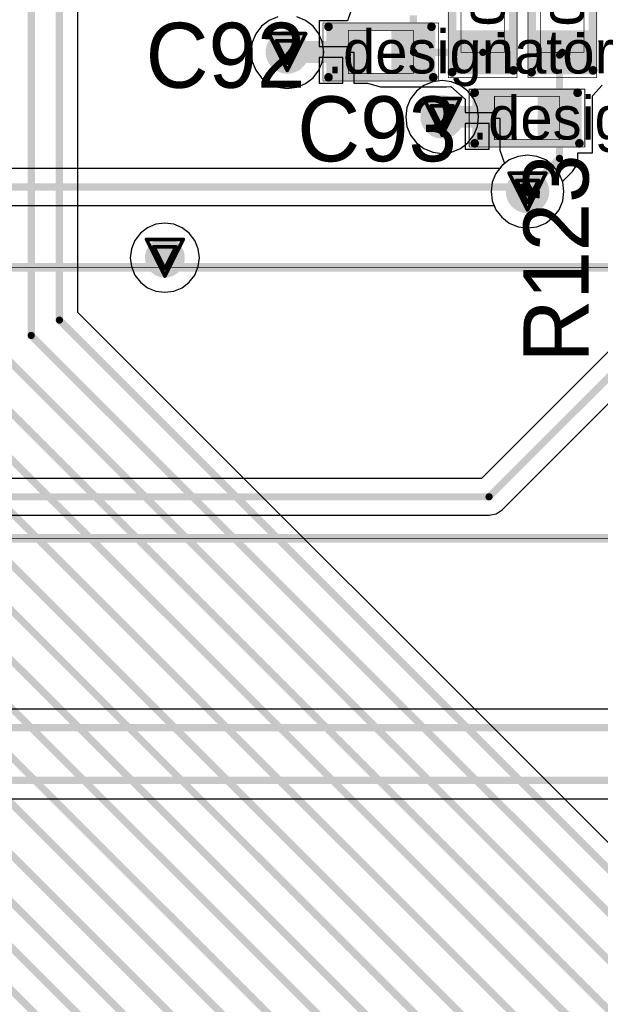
# Model space of a CAD drawing. Header units: millimetres. Extents: x 138 to 555, y 26 to 334.
# Tile 187 of 202: x 229 to 237, y 147 to 160. Entities that reach past the tile are written whole.
import ezdxf

# ---------------------------------------------------------------- set-up
doc = ezdxf.new("R2010")
doc.units = ezdxf.units.MM
for name, color, linetype in [('BottomLayer', 5, 'Continuous'), ('DrillDrawing', 1, 'Continuous'), ('Mechanical20', 56, 'Continuous'), ('Mechanical27', 56, 'Continuous'), ('MidLayer1', 16, 'Continuous'), ('MidLayer2', 76, 'Continuous'), ('MidLayer3', 90, 'Continuous'), ('MidLayer4', 156, 'Continuous'), ('MultiLayer', 9, 'Continuous'), ('TopLayer', 1, 'Continuous'), ('TopOverlay', 2, 'Continuous'), ('TopPaste', 8, 'Continuous'), ('TopSolder', 216, 'Continuous'), ('ViaHoleLayer', 16, 'Continuous')]:
    doc.layers.add(name, color=color, linetype=linetype)

# ---------------------------------------------------------------- blocks, each defined once
blk = doc.blocks.new('CON_SAMTEC_QSH_030_01_F_D_A_LCD_MB1230_505')
at = {"layer": 'Mechanical27', "const_width": 0.01}
for points in [[(83, -3.65), (-36.25, -3.65)], [(97.75, -7.4), (-54.25, -7.4)]]:
    blk.add_lwpolyline(points, dxfattribs=at)
at = {"layer": 'TopOverlay', "const_width": 0.12}
for points in [[(83, -3.65), (10.95, -3.65)], [(97.7, -7.4), (-54.3, -7.4)]]:
    blk.add_lwpolyline(points, dxfattribs=at)
blk = doc.blocks.new('R0402_683')
at = {"layer": 'Mechanical20', "const_width": 0.01}
for points in [[(-0.8, -0.475), (-0.8, 0.475)], [(0.8, 0.475), (-0.8, 0.475)], [(0.8, -0.475), (0.8, 0.475)], [(0.8, -0.475), (-0.8, -0.475)]]:
    blk.add_lwpolyline(points, dxfattribs=at)
at = {"layer": 'Mechanical20', "const_width": 0.005}
for points in [[(-0.803, 0.475, 1), (-0.798, 0.475, 1)], [(-0.803, 0.475, 1), (-0.798, 0.475, 1)], [(0.798, 0.475, 1), (0.803, 0.475, 1)], [(0.798, 0.475, 1), (0.803, 0.475, 1)], [(-0.803, -0.475, 1), (-0.798, -0.475, 1)], [(-0.803, -0.475, 1), (-0.798, -0.475, 1)], [(0.798, -0.475, 1), (0.803, -0.475, 1)], [(0.798, -0.475, 1), (0.803, -0.475, 1)]]:
    blk.add_lwpolyline(points, format="xyb", close=True, dxfattribs=at)
at = {"layer": 'Mechanical27', "const_width": 0.01}
for points in [[(-0.45, -0.3), (-0.45, 0.3)], [(0.45, 0.3), (-0.45, 0.3)], [(0.45, -0.3), (0.45, 0.3)], [(0.45, -0.3), (-0.45, -0.3)]]:
    blk.add_lwpolyline(points, dxfattribs=at)
at = {"layer": 'Mechanical27', "const_width": 0.005}
for points in [[(-0.452, 0.3, 1), (-0.447, 0.3, 1)], [(-0.452, 0.3, 1), (-0.447, 0.3, 1)], [(0.447, 0.3, 1), (0.452, 0.3, 1)], [(0.447, 0.3, 1), (0.452, 0.3, 1)], [(-0.452, -0.3, 1), (-0.447, -0.3, 1)], [(-0.452, -0.3, 1), (-0.447, -0.3, 1)], [(0.447, -0.3, 1), (0.452, -0.3, 1)], [(0.447, -0.3, 1), (0.452, -0.3, 1)]]:
    blk.add_lwpolyline(points, format="xyb", close=True, dxfattribs=at)
at = {"layer": 'TopLayer'}
for points in [[(-0.195, -0.35), (-0.195, 0.35), (-0.705, -0.35), (-0.705, 0.35)], [(0.705, -0.35), (0.705, 0.35), (0.195, -0.35), (0.195, 0.35)]]:
    blk.add_solid(points, dxfattribs=at)
at = {"layer": 'TopOverlay', "const_width": 0.12}
for points in [[(0.7, 0.425), (-0.725, 0.425)], [(0.725, -0.425), (-0.725, -0.425)]]:
    blk.add_lwpolyline(points, dxfattribs=at)
at = {"layer": 'TopOverlay', "const_width": 0.06}
for points in [[(-0.755, 0.425, 1), (-0.695, 0.425, 1)], [(0.67, 0.425, 1), (0.73, 0.425, 1)], [(-0.755, -0.425, 1), (-0.695, -0.425, 1)], [(0.695, -0.425, 1), (0.755, -0.425, 1)]]:
    blk.add_lwpolyline(points, format="xyb", close=True, dxfattribs=at)
at = {"layer": 'TopPaste'}
for points in [[(-0.195, -0.35), (-0.195, 0.35), (-0.705, -0.35), (-0.705, 0.35)], [(0.705, -0.35), (0.705, 0.35), (0.195, -0.35), (0.195, 0.35)]]:
    blk.add_solid(points, dxfattribs=at)
at = {"layer": 'TopSolder'}
for points in [[(-0.145, -0.4), (-0.145, 0.4), (-0.755, -0.4), (-0.755, 0.4)], [(0.755, -0.4), (0.755, 0.4), (0.145, -0.4), (0.145, 0.4)]]:
    blk.add_solid(points, dxfattribs=at)
blk = doc.blocks.new('R0402_684')
at = {"layer": 'Mechanical20', "const_width": 0.01}
for points in [[(-0.8, -0.475), (-0.8, 0.475)], [(0.8, 0.475), (-0.8, 0.475)], [(0.8, -0.475), (0.8, 0.475)], [(0.8, -0.475), (-0.8, -0.475)]]:
    blk.add_lwpolyline(points, dxfattribs=at)
at = {"layer": 'Mechanical20', "const_width": 0.005}
for points in [[(-0.803, 0.475, 1), (-0.798, 0.475, 1)], [(-0.803, 0.475, 1), (-0.798, 0.475, 1)], [(0.798, 0.475, 1), (0.803, 0.475, 1)], [(0.798, 0.475, 1), (0.803, 0.475, 1)], [(-0.803, -0.475, 1), (-0.798, -0.475, 1)], [(-0.803, -0.475, 1), (-0.798, -0.475, 1)], [(0.798, -0.475, 1), (0.803, -0.475, 1)], [(0.798, -0.475, 1), (0.803, -0.475, 1)]]:
    blk.add_lwpolyline(points, format="xyb", close=True, dxfattribs=at)
at = {"layer": 'Mechanical27', "const_width": 0.01}
for points in [[(-0.45, -0.3), (-0.45, 0.3)], [(0.45, 0.3), (-0.45, 0.3)], [(0.45, -0.3), (0.45, 0.3)], [(0.45, -0.3), (-0.45, -0.3)]]:
    blk.add_lwpolyline(points, dxfattribs=at)
at = {"layer": 'Mechanical27', "const_width": 0.005}
for points in [[(-0.452, 0.3, 1), (-0.447, 0.3, 1)], [(-0.452, 0.3, 1), (-0.447, 0.3, 1)], [(0.447, 0.3, 1), (0.452, 0.3, 1)], [(0.447, 0.3, 1), (0.452, 0.3, 1)], [(-0.452, -0.3, 1), (-0.447, -0.3, 1)], [(-0.452, -0.3, 1), (-0.447, -0.3, 1)], [(0.447, -0.3, 1), (0.452, -0.3, 1)], [(0.447, -0.3, 1), (0.452, -0.3, 1)]]:
    blk.add_lwpolyline(points, format="xyb", close=True, dxfattribs=at)
at = {"layer": 'TopLayer'}
for points in [[(-0.195, -0.35), (-0.195, 0.35), (-0.705, -0.35), (-0.705, 0.35)], [(0.705, -0.35), (0.705, 0.35), (0.195, -0.35), (0.195, 0.35)]]:
    blk.add_solid(points, dxfattribs=at)
at = {"layer": 'TopOverlay', "const_width": 0.12}
for points in [[(0.7, 0.425), (-0.725, 0.425)], [(0.725, -0.425), (-0.725, -0.425)]]:
    blk.add_lwpolyline(points, dxfattribs=at)
at = {"layer": 'TopOverlay', "const_width": 0.06}
for points in [[(-0.755, 0.425, 1), (-0.695, 0.425, 1)], [(0.67, 0.425, 1), (0.73, 0.425, 1)], [(-0.755, -0.425, 1), (-0.695, -0.425, 1)], [(0.695, -0.425, 1), (0.755, -0.425, 1)]]:
    blk.add_lwpolyline(points, format="xyb", close=True, dxfattribs=at)
at = {"layer": 'TopPaste'}
for points in [[(-0.195, -0.35), (-0.195, 0.35), (-0.705, -0.35), (-0.705, 0.35)], [(0.705, -0.35), (0.705, 0.35), (0.195, -0.35), (0.195, 0.35)]]:
    blk.add_solid(points, dxfattribs=at)
at = {"layer": 'TopSolder'}
for points in [[(-0.145, -0.4), (-0.145, 0.4), (-0.755, -0.4), (-0.755, 0.4)], [(0.755, -0.4), (0.755, 0.4), (0.145, -0.4), (0.145, 0.4)]]:
    blk.add_solid(points, dxfattribs=at)
blk = doc.blocks.new('C0402_840')
at = {"layer": 'Mechanical20', "const_width": 0.01}
for points in [[(-0.8, 0.4), (0.8, 0.4)], [(-0.8, -0.4), (-0.8, 0.4)], [(0.8, -0.4), (0.8, 0.4)], [(-0.8, -0.4), (0.8, -0.4)]]:
    blk.add_lwpolyline(points, dxfattribs=at)
at = {"layer": 'Mechanical20', "const_width": 0.005}
for points in [[(-0.803, 0.4, 1), (-0.798, 0.4, 1)], [(-0.803, 0.4, 1), (-0.798, 0.4, 1)], [(0.798, 0.4, 1), (0.803, 0.4, 1)], [(0.798, 0.4, 1), (0.803, 0.4, 1)], [(-0.803, -0.4, 1), (-0.798, -0.4, 1)], [(-0.803, -0.4, 1), (-0.798, -0.4, 1)], [(0.798, -0.4, 1), (0.803, -0.4, 1)], [(0.798, -0.4, 1), (0.803, -0.4, 1)]]:
    blk.add_lwpolyline(points, format="xyb", close=True, dxfattribs=at)
at = {"layer": 'Mechanical27', "const_width": 0.01}
for points in [[(-0.45, 0.3), (0.45, 0.3)], [(-0.45, -0.3), (-0.45, 0.3)], [(0.45, -0.3), (0.45, 0.3)], [(-0.45, -0.3), (0.45, -0.3)]]:
    blk.add_lwpolyline(points, dxfattribs=at)
at = {"layer": 'Mechanical27', "const_width": 0.005}
for points in [[(-0.452, 0.3, 1), (-0.447, 0.3, 1)], [(-0.452, 0.3, 1), (-0.447, 0.3, 1)], [(0.447, 0.3, 1), (0.452, 0.3, 1)], [(0.447, 0.3, 1), (0.452, 0.3, 1)], [(-0.452, -0.3, 1), (-0.447, -0.3, 1)], [(-0.452, -0.3, 1), (-0.447, -0.3, 1)], [(0.447, -0.3, 1), (0.452, -0.3, 1)], [(0.447, -0.3, 1), (0.452, -0.3, 1)]]:
    blk.add_lwpolyline(points, format="xyb", close=True, dxfattribs=at)
at = {"layer": 'TopLayer'}
for points in [[(-0.195, -0.28), (-0.195, 0.28), (-0.705, -0.28), (-0.705, 0.28)], [(0.705, -0.28), (0.705, 0.28), (0.195, -0.28), (0.195, 0.28)]]:
    blk.add_solid(points, dxfattribs=at)
at = {"layer": 'TopOverlay', "const_width": 0.12}
for points in [[(-0.725, 0.35), (0.7, 0.35)], [(-0.725, -0.35), (0.725, -0.35)]]:
    blk.add_lwpolyline(points, dxfattribs=at)
at = {"layer": 'TopOverlay', "const_width": 0.06}
for points in [[(-0.755, 0.35, 1), (-0.695, 0.35, 1)], [(0.67, 0.35, 1), (0.73, 0.35, 1)], [(-0.755, -0.35, 1), (-0.695, -0.35, 1)], [(0.695, -0.35, 1), (0.755, -0.35, 1)]]:
    blk.add_lwpolyline(points, format="xyb", close=True, dxfattribs=at)
at = {"layer": 'TopPaste'}
for points in [[(-0.195, -0.28), (-0.195, 0.28), (-0.705, -0.28), (-0.705, 0.28)], [(0.705, -0.28), (0.705, 0.28), (0.195, -0.28), (0.195, 0.28)]]:
    blk.add_solid(points, dxfattribs=at)
at = {"layer": 'TopSolder'}
for points in [[(-0.145, -0.33), (-0.145, 0.33), (-0.755, -0.33), (-0.755, 0.33)], [(0.755, -0.33), (0.755, 0.33), (0.145, -0.33), (0.145, 0.33)]]:
    blk.add_solid(points, dxfattribs=at)
blk = doc.blocks.new('C0402_841')
at = {"layer": 'Mechanical20', "const_width": 0.01}
for points in [[(-0.8, 0.4), (0.8, 0.4)], [(-0.8, -0.4), (-0.8, 0.4)], [(0.8, -0.4), (0.8, 0.4)], [(-0.8, -0.4), (0.8, -0.4)]]:
    blk.add_lwpolyline(points, dxfattribs=at)
at = {"layer": 'Mechanical20', "const_width": 0.005}
for points in [[(-0.803, 0.4, 1), (-0.798, 0.4, 1)], [(-0.803, 0.4, 1), (-0.798, 0.4, 1)], [(0.798, 0.4, 1), (0.803, 0.4, 1)], [(0.798, 0.4, 1), (0.803, 0.4, 1)], [(-0.803, -0.4, 1), (-0.798, -0.4, 1)], [(-0.803, -0.4, 1), (-0.798, -0.4, 1)], [(0.798, -0.4, 1), (0.803, -0.4, 1)], [(0.798, -0.4, 1), (0.803, -0.4, 1)]]:
    blk.add_lwpolyline(points, format="xyb", close=True, dxfattribs=at)
at = {"layer": 'Mechanical27', "const_width": 0.01}
for points in [[(-0.45, 0.3), (0.45, 0.3)], [(-0.45, -0.3), (-0.45, 0.3)], [(0.45, -0.3), (0.45, 0.3)], [(-0.45, -0.3), (0.45, -0.3)]]:
    blk.add_lwpolyline(points, dxfattribs=at)
at = {"layer": 'Mechanical27', "const_width": 0.005}
for points in [[(-0.452, 0.3, 1), (-0.447, 0.3, 1)], [(-0.452, 0.3, 1), (-0.447, 0.3, 1)], [(0.447, 0.3, 1), (0.452, 0.3, 1)], [(0.447, 0.3, 1), (0.452, 0.3, 1)], [(-0.452, -0.3, 1), (-0.447, -0.3, 1)], [(-0.452, -0.3, 1), (-0.447, -0.3, 1)], [(0.447, -0.3, 1), (0.452, -0.3, 1)], [(0.447, -0.3, 1), (0.452, -0.3, 1)]]:
    blk.add_lwpolyline(points, format="xyb", close=True, dxfattribs=at)
at = {"layer": 'TopLayer'}
for points in [[(-0.195, -0.28), (-0.195, 0.28), (-0.705, -0.28), (-0.705, 0.28)], [(0.705, -0.28), (0.705, 0.28), (0.195, -0.28), (0.195, 0.28)]]:
    blk.add_solid(points, dxfattribs=at)
at = {"layer": 'TopOverlay', "const_width": 0.12}
for points in [[(-0.725, 0.35), (0.7, 0.35)], [(-0.725, -0.35), (0.725, -0.35)]]:
    blk.add_lwpolyline(points, dxfattribs=at)
at = {"layer": 'TopOverlay', "const_width": 0.06}
for points in [[(-0.755, 0.35, 1), (-0.695, 0.35, 1)], [(0.67, 0.35, 1), (0.73, 0.35, 1)], [(-0.755, -0.35, 1), (-0.695, -0.35, 1)], [(0.695, -0.35, 1), (0.755, -0.35, 1)]]:
    blk.add_lwpolyline(points, format="xyb", close=True, dxfattribs=at)
at = {"layer": 'TopPaste'}
for points in [[(-0.195, -0.28), (-0.195, 0.28), (-0.705, -0.28), (-0.705, 0.28)], [(0.705, -0.28), (0.705, 0.28), (0.195, -0.28), (0.195, 0.28)]]:
    blk.add_solid(points, dxfattribs=at)
at = {"layer": 'TopSolder'}
for points in [[(-0.145, -0.33), (-0.145, 0.33), (-0.755, -0.33), (-0.755, 0.33)], [(0.755, -0.33), (0.755, 0.33), (0.145, -0.33), (0.145, 0.33)]]:
    blk.add_solid(points, dxfattribs=at)

msp = doc.modelspace()

# ---------------------------------------------------------------- linework, layer by layer
at = {"layer": 'BottomLayer'}
for p, q in [((240.105, 158.629), (235.462, 153.985)), ((235.968, 158.441), (235.847, 158.391)), ((236.099, 158.459), (235.968, 158.441)), ((236.229, 158.441), (236.099, 158.459)), ((236.351, 158.391), (236.229, 158.441)), ((235.742, 158.311), (235.713, 158.272)), ((235.847, 158.391), (235.742, 158.311)), ((236.455, 158.311), (236.351, 158.391)), ((236.536, 158.206), (236.455, 158.311)), ((235.713, 158.272), (219.757, 158.272)), ((235.747, 153.55), (240.391, 158.194)), ((236.586, 158.085), (236.536, 158.206)), ((236.603, 157.954), (236.586, 158.085)), ((236.586, 157.824), (236.603, 157.954)), ((219.757, 157.763), (235.637, 157.763)), ((235.637, 157.763), (235.662, 157.702)), ((236.536, 157.702), (236.586, 157.824)), ((235.662, 157.702), (235.742, 157.598)), ((236.455, 157.598), (236.536, 157.702)), ((235.742, 157.598), (235.847, 157.517)), ((235.847, 157.517), (235.968, 157.467)), ((236.229, 157.467), (236.351, 157.517)), ((236.351, 157.517), (236.455, 157.598)), ((235.968, 157.467), (236.099, 157.45)), ((236.099, 157.45), (236.229, 157.467)), ((235.462, 153.985), (218.987, 153.985)), ((235.665, 153.495), (235.747, 153.55)), ((219.002, 153.476), (235.567, 153.476)), ((235.567, 153.476), (235.665, 153.495)), ((238.346, 150.791), (206.844, 150.791)), ((206.718, 149.554), (237.238, 149.554))]:
    msp.add_line(p, q, dxfattribs=at)
for points, const_width in [([(232.626, 159.885, 1), (232.926, 159.885, 1)], 0.3), ([(234.768, 158.987, 1), (235.068, 158.987, 1)], 0.3), ([(235.949, 157.954, 1), (236.249, 157.954, 1)], 0.3), ([(236.008, 158.017, 1), (236.058, 158.017, 1)], 0.05), ([(236.008, 158.017, 1), (236.058, 158.017, 1)], 0.05), ([(236.095, 157.931, 1), (236.145, 157.931, 1)], 0.05), ([(230.945, 157.039, 1), (231.22, 157.039, 1)], 0.275), ([(235.542, 153.731, 1), (235.592, 153.731, 1)], 0.05), ([(235.542, 153.731, 1), (235.592, 153.731, 1)], 0.05)]:
    msp.add_lwpolyline(points, format="xyb", close=True, dxfattribs=dict(at, const_width=const_width))
at = {"layer": 'BottomLayer', "const_width": 0.1}
for points in [[(235.567, 153.731), (240.286, 158.449)], [(219.323, 158.017), (236.033, 158.017)], [(236.033, 158.017), (236.12, 157.931)], [(218.576, 153.731), (235.567, 153.731)], [(206.738, 150.536), (238.78, 150.536)], [(206.718, 149.809), (237.672, 149.809)]]:
    msp.add_lwpolyline(points, dxfattribs=at)
at = {"layer": 'DrillDrawing', "const_width": 0.0508}
for points in [[(232.522, 160.139), (233.03, 160.139)], [(232.522, 160.139), (232.776, 159.631)], [(232.776, 159.631), (233.03, 160.139)], [(232.624, 160.038), (232.928, 160.038)], [(232.624, 160.038), (232.776, 159.733)], [(232.776, 159.733), (232.928, 160.038)], [(234.664, 159.241), (235.172, 159.241)], [(234.664, 159.241), (234.918, 158.733)], [(234.918, 158.733), (235.172, 159.241)], [(234.766, 159.139), (235.07, 159.139)], [(234.766, 159.139), (234.918, 158.834)], [(234.918, 158.834), (235.07, 159.139)], [(235.845, 158.208), (236.353, 158.208)], [(235.845, 158.208), (236.099, 157.7)], [(236.099, 157.7), (236.353, 158.208)], [(235.946, 158.107), (236.251, 158.107)], [(235.946, 158.107), (236.099, 157.802)], [(236.099, 157.802), (236.251, 158.107)], [(230.829, 157.293), (231.337, 157.293)], [(230.829, 157.293), (231.083, 156.785)], [(230.93, 157.191), (231.235, 157.191)], [(230.93, 157.191), (231.083, 156.886)], [(231.083, 156.785), (231.337, 157.293)], [(231.083, 156.886), (231.235, 157.191)]]:
    msp.add_lwpolyline(points, dxfattribs=at)
at = {"layer": 'DrillDrawing', "const_width": 0.0254}
for points in [[(232.509, 160.139, 1), (232.535, 160.139, 1)], [(232.509, 160.139, 1), (232.535, 160.139, 1)], [(233.017, 160.139, 1), (233.043, 160.139, 1)], [(233.017, 160.139, 1), (233.043, 160.139, 1)], [(232.611, 160.038, 1), (232.636, 160.038, 1)], [(232.611, 160.038, 1), (232.636, 160.038, 1)], [(232.916, 160.038, 1), (232.941, 160.038, 1)], [(232.916, 160.038, 1), (232.941, 160.038, 1)], [(232.763, 159.733, 1), (232.789, 159.733, 1)], [(232.763, 159.733, 1), (232.789, 159.733, 1)], [(232.763, 159.631, 1), (232.789, 159.631, 1)], [(232.763, 159.631, 1), (232.789, 159.631, 1)], [(234.651, 159.241, 1), (234.677, 159.241, 1)], [(234.651, 159.241, 1), (234.677, 159.241, 1)], [(235.159, 159.241, 1), (235.185, 159.241, 1)], [(235.159, 159.241, 1), (235.185, 159.241, 1)], [(234.753, 159.139, 1), (234.778, 159.139, 1)], [(234.753, 159.139, 1), (234.778, 159.139, 1)], [(235.058, 159.139, 1), (235.083, 159.139, 1)], [(235.058, 159.139, 1), (235.083, 159.139, 1)], [(234.905, 158.834, 1), (234.931, 158.834, 1)], [(234.905, 158.834, 1), (234.931, 158.834, 1)], [(234.905, 158.733, 1), (234.931, 158.733, 1)], [(234.905, 158.733, 1), (234.931, 158.733, 1)], [(235.832, 158.208, 1), (235.857, 158.208, 1)], [(235.832, 158.208, 1), (235.857, 158.208, 1)], [(236.34, 158.208, 1), (236.365, 158.208, 1)], [(236.34, 158.208, 1), (236.365, 158.208, 1)], [(235.934, 158.107, 1), (235.959, 158.107, 1)], [(235.934, 158.107, 1), (235.959, 158.107, 1)], [(236.238, 158.107, 1), (236.264, 158.107, 1)], [(236.238, 158.107, 1), (236.264, 158.107, 1)], [(236.086, 157.802, 1), (236.111, 157.802, 1)], [(236.086, 157.802, 1), (236.111, 157.802, 1)], [(236.086, 157.7, 1), (236.111, 157.7, 1)], [(236.086, 157.7, 1), (236.111, 157.7, 1)], [(230.816, 157.293, 1), (230.841, 157.293, 1)], [(230.816, 157.293, 1), (230.841, 157.293, 1)], [(230.917, 157.191, 1), (230.943, 157.191, 1)], [(230.917, 157.191, 1), (230.943, 157.191, 1)], [(231.222, 157.191, 1), (231.248, 157.191, 1)], [(231.222, 157.191, 1), (231.248, 157.191, 1)], [(231.324, 157.293, 1), (231.349, 157.293, 1)], [(231.324, 157.293, 1), (231.349, 157.293, 1)], [(231.07, 156.886, 1), (231.095, 156.886, 1)], [(231.07, 156.886, 1), (231.095, 156.886, 1)], [(231.07, 156.785, 1), (231.095, 156.785, 1)], [(231.07, 156.785, 1), (231.095, 156.785, 1)]]:
    msp.add_lwpolyline(points, format="xyb", close=True, dxfattribs=at)
at = {"layer": 'MidLayer1'}
for p, q in [((232.646, 160.372), (232.524, 160.322)), ((233.028, 160.322), (232.907, 160.372)), ((232.419, 160.242), (232.339, 160.137)), ((232.524, 160.322), (232.419, 160.242)), ((233.133, 160.242), (233.028, 160.322)), ((233.213, 160.137), (233.133, 160.242)), ((232.339, 160.137), (232.289, 160.016)), ((233.263, 160.016), (233.213, 160.137)), ((232.289, 160.016), (232.272, 159.885)), ((233.28, 159.885), (233.263, 160.016)), ((232.272, 159.885), (232.289, 159.755)), ((233.263, 159.755), (233.28, 159.885)), ((232.289, 159.755), (232.339, 159.633)), ((233.213, 159.633), (233.263, 159.755)), ((232.339, 159.633), (232.419, 159.529)), ((232.419, 159.529), (232.524, 159.448)), ((233.028, 159.448), (233.133, 159.529)), ((233.133, 159.529), (233.213, 159.633)), ((232.524, 159.448), (232.646, 159.398)), ((232.646, 159.398), (232.776, 159.381)), ((232.776, 159.381), (232.907, 159.398)), ((232.907, 159.398), (233.028, 159.448)), ((234.666, 159.423), (234.561, 159.343)), ((234.787, 159.474), (234.666, 159.423)), ((234.918, 159.491), (234.787, 159.474)), ((235.049, 159.474), (234.918, 159.491)), ((235.17, 159.423), (235.049, 159.474)), ((235.275, 159.343), (235.17, 159.423)), ((234.561, 159.343), (234.481, 159.239)), ((235.355, 159.239), (235.275, 159.343)), ((234.481, 159.239), (234.431, 159.117)), ((235.405, 159.117), (235.355, 159.239)), ((234.431, 159.117), (234.414, 158.987)), ((234.414, 158.987), (234.431, 158.856)), ((235.422, 158.987), (235.405, 159.117)), ((235.405, 158.856), (235.422, 158.987)), ((234.431, 158.856), (234.481, 158.734)), ((235.355, 158.734), (235.405, 158.856)), ((234.481, 158.734), (234.561, 158.63)), ((235.275, 158.63), (235.355, 158.734)), ((234.561, 158.63), (234.666, 158.55)), ((235.17, 158.55), (235.275, 158.63)), ((234.666, 158.55), (234.787, 158.499)), ((234.787, 158.499), (234.918, 158.482)), ((234.918, 158.482), (235.049, 158.499)), ((235.049, 158.499), (235.17, 158.55)), ((235.968, 158.441), (235.847, 158.391)), ((236.099, 158.459), (235.968, 158.441)), ((236.229, 158.441), (236.099, 158.459)), ((236.351, 158.391), (236.229, 158.441)), ((235.742, 158.311), (235.662, 158.206)), ((235.847, 158.391), (235.742, 158.311)), ((236.455, 158.311), (236.351, 158.391)), ((236.536, 158.206), (236.455, 158.311)), ((235.662, 158.206), (235.612, 158.085)), ((236.586, 158.085), (236.536, 158.206)), ((235.612, 158.085), (235.594, 157.954)), ((236.603, 157.954), (236.586, 158.085)), ((235.594, 157.954), (235.612, 157.824)), ((236.586, 157.824), (236.603, 157.954)), ((235.612, 157.824), (235.662, 157.702)), ((236.536, 157.702), (236.586, 157.824)), ((235.662, 157.702), (235.742, 157.598)), ((236.455, 157.598), (236.536, 157.702)), ((230.959, 157.502), (230.843, 157.454)), ((231.083, 157.518), (230.959, 157.502)), ((231.207, 157.502), (231.083, 157.518)), ((231.322, 157.454), (231.207, 157.502)), ((235.742, 157.598), (235.847, 157.517)), ((235.847, 157.517), (235.968, 157.467)), ((236.229, 157.467), (236.351, 157.517)), ((236.351, 157.517), (236.455, 157.598)), ((230.744, 157.378), (230.668, 157.278)), ((230.843, 157.454), (230.744, 157.378)), ((231.421, 157.378), (231.322, 157.454)), ((231.497, 157.278), (231.421, 157.378)), ((235.968, 157.467), (236.099, 157.45)), ((236.099, 157.45), (236.229, 157.467)), ((230.668, 157.278), (230.62, 157.163)), ((231.545, 157.163), (231.497, 157.278)), ((230.62, 157.163), (230.603, 157.039)), ((231.562, 157.039), (231.545, 157.163)), ((230.603, 157.039), (230.62, 156.915)), ((231.545, 156.915), (231.562, 157.039)), ((230.62, 156.915), (230.668, 156.799)), ((231.497, 156.799), (231.545, 156.915)), ((230.668, 156.799), (230.744, 156.7)), ((230.744, 156.7), (230.843, 156.624)), ((231.322, 156.624), (231.421, 156.7)), ((231.421, 156.7), (231.497, 156.799)), ((230.843, 156.624), (230.959, 156.576)), ((230.959, 156.576), (231.083, 156.56)), ((231.083, 156.56), (231.207, 156.576)), ((231.207, 156.576), (231.322, 156.624))]:
    msp.add_line(p, q, dxfattribs=at)
for points, const_width in [([(232.626, 159.885, 1), (232.926, 159.885, 1)], 0.3), ([(234.768, 158.987, 1), (235.068, 158.987, 1)], 0.3), ([(235.949, 157.954, 1), (236.249, 157.954, 1)], 0.3), ([(230.945, 157.039, 1), (231.22, 157.039, 1)], 0.275)]:
    msp.add_lwpolyline(points, format="xyb", close=True, dxfattribs=dict(at, const_width=const_width))
at = {"layer": 'MidLayer2'}
for p, q in [((235.968, 158.441), (235.847, 158.391)), ((236.099, 158.459), (235.968, 158.441)), ((236.229, 158.441), (236.099, 158.459)), ((236.351, 158.391), (236.229, 158.441)), ((235.742, 158.311), (235.662, 158.206)), ((235.847, 158.391), (235.742, 158.311)), ((236.455, 158.311), (236.351, 158.391)), ((236.536, 158.206), (236.455, 158.311)), ((235.662, 158.206), (235.612, 158.085)), ((236.586, 158.085), (236.536, 158.206)), ((235.612, 158.085), (235.594, 157.954)), ((236.603, 157.954), (236.586, 158.085)), ((235.594, 157.954), (235.612, 157.824)), ((236.586, 157.824), (236.603, 157.954)), ((235.612, 157.824), (235.662, 157.702)), ((236.536, 157.702), (236.586, 157.824)), ((235.662, 157.702), (235.742, 157.598)), ((236.455, 157.598), (236.536, 157.702)), ((235.742, 157.598), (235.847, 157.517)), ((235.847, 157.517), (235.968, 157.467)), ((236.229, 157.467), (236.351, 157.517)), ((236.351, 157.517), (236.455, 157.598)), ((235.968, 157.467), (236.099, 157.45)), ((236.099, 157.45), (236.229, 157.467))]:
    msp.add_line(p, q, dxfattribs=at)
for points, const_width in [([(232.626, 159.885, 1), (232.926, 159.885, 1)], 0.3), ([(234.768, 158.987, 1), (235.068, 158.987, 1)], 0.3), ([(235.949, 157.954, 1), (236.249, 157.954, 1)], 0.3), ([(230.945, 157.039, 1), (231.22, 157.039, 1)], 0.275)]:
    msp.add_lwpolyline(points, format="xyb", close=True, dxfattribs=dict(at, const_width=const_width))
at = {"layer": 'MidLayer3'}
for p, q in [((235.968, 158.441), (235.847, 158.391)), ((236.099, 158.459), (235.968, 158.441)), ((236.229, 158.441), (236.099, 158.459)), ((236.351, 158.391), (236.229, 158.441)), ((235.742, 158.311), (235.662, 158.206)), ((235.847, 158.391), (235.742, 158.311)), ((236.455, 158.311), (236.351, 158.391)), ((236.536, 158.206), (236.455, 158.311)), ((235.662, 158.206), (235.612, 158.085)), ((236.586, 158.085), (236.536, 158.206)), ((235.612, 158.085), (235.594, 157.954)), ((236.603, 157.954), (236.586, 158.085)), ((235.594, 157.954), (235.612, 157.824)), ((236.586, 157.824), (236.603, 157.954)), ((235.612, 157.824), (235.662, 157.702)), ((236.536, 157.702), (236.586, 157.824)), ((235.662, 157.702), (235.742, 157.598)), ((236.455, 157.598), (236.536, 157.702)), ((235.742, 157.598), (235.847, 157.517)), ((235.847, 157.517), (235.968, 157.467)), ((236.229, 157.467), (236.351, 157.517)), ((236.351, 157.517), (236.455, 157.598)), ((235.968, 157.467), (236.099, 157.45)), ((236.099, 157.45), (236.229, 157.467))]:
    msp.add_line(p, q, dxfattribs=at)
for points, const_width in [([(232.626, 159.885, 1), (232.926, 159.885, 1)], 0.3), ([(234.768, 158.987, 1), (235.068, 158.987, 1)], 0.3), ([(235.949, 157.954, 1), (236.249, 157.954, 1)], 0.3), ([(230.945, 157.039, 1), (231.22, 157.039, 1)], 0.275)]:
    msp.add_lwpolyline(points, format="xyb", close=True, dxfattribs=dict(at, const_width=const_width))
at = {"layer": 'MidLayer4'}
for p, q in [((232.646, 160.372), (232.524, 160.322)), ((233.028, 160.322), (232.907, 160.372)), ((232.419, 160.242), (232.339, 160.137)), ((232.524, 160.322), (232.419, 160.242)), ((233.133, 160.242), (233.028, 160.322)), ((233.213, 160.137), (233.133, 160.242)), ((232.339, 160.137), (232.289, 160.016)), ((233.263, 160.016), (233.213, 160.137)), ((232.289, 160.016), (232.272, 159.885)), ((233.28, 159.885), (233.263, 160.016)), ((232.272, 159.885), (232.289, 159.755)), ((233.263, 159.755), (233.28, 159.885)), ((232.289, 159.755), (232.339, 159.633)), ((233.213, 159.633), (233.263, 159.755)), ((232.339, 159.633), (232.419, 159.529)), ((232.419, 159.529), (232.524, 159.448)), ((233.028, 159.448), (233.133, 159.529)), ((233.133, 159.529), (233.213, 159.633)), ((232.524, 159.448), (232.646, 159.398)), ((232.646, 159.398), (232.776, 159.381)), ((232.776, 159.381), (232.907, 159.398)), ((232.907, 159.398), (233.028, 159.448)), ((234.666, 159.423), (234.561, 159.343)), ((234.787, 159.474), (234.666, 159.423)), ((234.918, 159.491), (234.787, 159.474)), ((235.049, 159.474), (234.918, 159.491)), ((235.17, 159.423), (235.049, 159.474)), ((235.275, 159.343), (235.17, 159.423)), ((234.561, 159.343), (234.481, 159.239)), ((235.355, 159.239), (235.275, 159.343)), ((234.481, 159.239), (234.431, 159.117)), ((235.405, 159.117), (235.355, 159.239)), ((234.431, 159.117), (234.414, 158.987)), ((234.414, 158.987), (234.431, 158.856)), ((235.422, 158.987), (235.405, 159.117)), ((235.405, 158.856), (235.422, 158.987)), ((234.431, 158.856), (234.481, 158.734)), ((235.355, 158.734), (235.405, 158.856)), ((234.481, 158.734), (234.561, 158.63)), ((235.275, 158.63), (235.355, 158.734)), ((234.561, 158.63), (234.666, 158.55)), ((235.17, 158.55), (235.275, 158.63)), ((234.666, 158.55), (234.787, 158.499)), ((234.787, 158.499), (234.918, 158.482)), ((234.918, 158.482), (235.049, 158.499)), ((235.049, 158.499), (235.17, 158.55)), ((235.968, 158.441), (235.847, 158.391)), ((236.099, 158.459), (235.968, 158.441)), ((236.229, 158.441), (236.099, 158.459)), ((236.351, 158.391), (236.229, 158.441)), ((235.742, 158.311), (235.662, 158.206)), ((235.847, 158.391), (235.742, 158.311)), ((236.455, 158.311), (236.351, 158.391)), ((236.536, 158.206), (236.455, 158.311)), ((235.662, 158.206), (235.612, 158.085)), ((236.586, 158.085), (236.536, 158.206)), ((235.612, 158.085), (235.594, 157.954)), ((236.603, 157.954), (236.586, 158.085)), ((235.594, 157.954), (235.612, 157.824)), ((236.586, 157.824), (236.603, 157.954)), ((235.612, 157.824), (235.662, 157.702)), ((236.536, 157.702), (236.586, 157.824)), ((235.662, 157.702), (235.742, 157.598)), ((236.455, 157.598), (236.536, 157.702)), ((230.959, 157.502), (230.843, 157.454)), ((231.083, 157.518), (230.959, 157.502)), ((231.207, 157.502), (231.083, 157.518)), ((231.322, 157.454), (231.207, 157.502)), ((235.742, 157.598), (235.847, 157.517)), ((235.847, 157.517), (235.968, 157.467)), ((236.229, 157.467), (236.351, 157.517)), ((236.351, 157.517), (236.455, 157.598)), ((230.744, 157.378), (230.668, 157.278)), ((230.843, 157.454), (230.744, 157.378)), ((231.421, 157.378), (231.322, 157.454)), ((231.497, 157.278), (231.421, 157.378)), ((235.968, 157.467), (236.099, 157.45)), ((236.099, 157.45), (236.229, 157.467)), ((230.668, 157.278), (230.62, 157.163)), ((231.545, 157.163), (231.497, 157.278)), ((230.62, 157.163), (230.603, 157.039)), ((231.562, 157.039), (231.545, 157.163)), ((230.603, 157.039), (230.62, 156.915)), ((231.545, 156.915), (231.562, 157.039)), ((230.62, 156.915), (230.668, 156.799)), ((231.497, 156.799), (231.545, 156.915)), ((230.668, 156.799), (230.744, 156.7)), ((230.744, 156.7), (230.843, 156.624)), ((231.322, 156.624), (231.421, 156.7)), ((231.421, 156.7), (231.497, 156.799)), ((230.843, 156.624), (230.959, 156.576)), ((230.959, 156.576), (231.083, 156.56)), ((231.083, 156.56), (231.207, 156.576)), ((231.207, 156.576), (231.322, 156.624))]:
    msp.add_line(p, q, dxfattribs=at)
for points, const_width in [([(232.626, 159.885, 1), (232.926, 159.885, 1)], 0.3), ([(234.768, 158.987, 1), (235.068, 158.987, 1)], 0.3), ([(235.949, 157.954, 1), (236.249, 157.954, 1)], 0.3), ([(230.945, 157.039, 1), (231.22, 157.039, 1)], 0.275)]:
    msp.add_lwpolyline(points, format="xyb", close=True, dxfattribs=dict(at, const_width=const_width))
at = {"layer": 'MultiLayer'}
for points, const_width in [([(232.626, 159.885, 1), (232.926, 159.885, 1)], 0.3), ([(234.768, 158.987, 1), (235.068, 158.987, 1)], 0.3), ([(235.949, 157.954, 1), (236.249, 157.954, 1)], 0.3), ([(230.945, 157.039, 1), (231.22, 157.039, 1)], 0.275)]:
    msp.add_lwpolyline(points, format="xyb", close=True, dxfattribs=dict(at, const_width=const_width))
at = {"layer": 'TopLayer'}
for p, q in [((229.879, 156.281), (229.879, 192.614)), ((233.677, 160.515), (233.609, 160.315)), ((233.609, 160.315), (233.216, 160.315)), ((233.216, 160.315), (233.216, 159.96)), ((233.216, 159.96), (233.621, 159.96)), ((233.621, 159.96), (233.621, 159.885)), ((233.546, 159.81), (233.216, 159.81)), ((233.216, 159.81), (233.216, 159.455)), ((233.546, 159.455), (233.546, 159.81)), ((233.621, 159.885), (233.696, 159.885)), ((233.696, 159.885), (233.696, 159.455)), ((233.216, 159.455), (233.546, 159.455)), ((233.696, 159.455), (233.886, 159.455)), ((233.886, 159.455), (234.066, 159.405)), ((234.066, 159.405), (234.205, 159.405)), ((234.205, 159.405), (234.976, 159.405)), ((234.976, 159.405), (235.04, 159.406)), ((234.976, 159.405), (234.976, 159.405)), ((235.04, 159.406), (235.237, 159.234)), ((236.997, 159.28), (237.13, 159.425)), ((236.997, 158.491), (236.997, 159.28)), ((235.237, 159.234), (235.237, 159.046)), ((235.237, 159.046), (235.642, 159.046)), ((235.642, 159.046), (235.642, 158.971)), ((235.567, 158.896), (235.237, 158.896)), ((235.237, 158.896), (235.237, 158.541)), ((235.567, 158.541), (235.567, 158.896)), ((235.642, 158.971), (235.717, 158.971)), ((235.717, 158.971), (235.717, 158.529)), ((235.237, 158.541), (235.567, 158.541)), ((235.717, 158.529), (235.781, 158.341)), ((236.797, 158.413), (236.797, 158.491)), ((236.797, 158.491), (236.997, 158.491)), ((235.742, 158.311), (235.662, 158.206)), ((235.781, 158.341), (235.742, 158.311)), ((236.723, 158.233), (236.778, 158.315)), ((236.778, 158.315), (236.797, 158.413)), ((235.662, 158.206), (235.612, 158.085)), ((236.583, 158.093), (236.723, 158.233)), ((235.612, 158.085), (235.594, 157.954)), ((236.586, 158.085), (236.583, 158.093)), ((236.603, 157.954), (236.586, 158.085)), ((235.594, 157.954), (235.612, 157.824)), ((236.586, 157.824), (236.603, 157.954)), ((235.612, 157.824), (235.662, 157.702)), ((236.536, 157.702), (236.586, 157.824)), ((235.662, 157.702), (235.742, 157.598)), ((236.455, 157.598), (236.536, 157.702)), ((235.742, 157.598), (235.847, 157.517)), ((235.847, 157.517), (235.968, 157.467)), ((236.229, 157.467), (236.351, 157.517)), ((236.351, 157.517), (236.455, 157.598)), ((235.968, 157.467), (236.099, 157.45)), ((236.099, 157.45), (236.229, 157.467)), ((285.028, 101.132), (229.879, 156.281))]:
    msp.add_line(p, q, dxfattribs=at)
for points, const_width in [([(229.624, 156.175), (229.624, 192.614)], 0.1), ([(229.234, 155.963), (229.234, 192.521)], 0.1), ([(234.521, 159.885), (234.521, 160.392)], 0.1), ([(232.776, 159.885), (233.621, 159.885)], 0.3), ([(234.526, 159.88), (235.48, 159.88)], 0.1), ([(236.542, 159.842), (236.58, 159.88)], 0.1), ([(236.542, 158.413), (236.542, 159.842)], 0.1), ([(234.918, 158.987), (235.627, 158.987)], 0.3), ([(235.627, 158.987), (235.642, 158.971)], 0.3), ([(236.099, 157.969), (236.542, 158.413)], 0.1), ([(236.099, 157.954), (236.099, 157.969)], 0.1), ([(229.624, 156.175), (284.922, 100.877)], 0.1), ([(229.234, 155.963), (284.909, 100.288)], 0.1), ([(228.803, 155.738), (284.923, 99.618)], 0.1), ([(228.424, 155.429), (284.698, 99.154)], 0.1), ([(228.046, 155.163), (284.553, 98.656)], 0.1), ([(227.691, 154.784), (284.335, 98.14)], 0.1), ([(227.336, 154.419), (309.322, 72.433)], 0.1), ([(226.909, 154.212), (309.042, 72.078)], 0.1), ([(226.474, 153.956), (308.722, 71.709)], 0.1), ([(226.055, 153.715), (308.446, 71.324)], 0.1), ([(225.639, 153.453), (308.154, 70.938)], 0.1), ([(225.207, 153.242), (307.905, 70.544)], 0.1), ([(224.781, 152.956), (307.612, 70.124)], 0.1), ([(224.37, 152.712), (308.727, 68.354)], 0.1), ([(223.948, 152.507), (308.628, 67.828)], 0.1), ([(223.548, 152.317), (308.535, 67.33)], 0.1)]:
    msp.add_lwpolyline(points, dxfattribs=dict(at, const_width=const_width))
for points, const_width in [([(232.626, 159.885, 1), (232.926, 159.885, 1)], 0.3), ([(232.701, 159.885, 1), (232.851, 159.885, 1)], 0.15), ([(233.546, 159.885, 1), (233.696, 159.885, 1)], 0.15), ([(234.496, 159.885, 1), (234.546, 159.885, 1)], 0.05), ([(234.501, 159.88, 1), (234.551, 159.88, 1)], 0.05), ([(235.455, 159.88, 1), (235.505, 159.88, 1)], 0.05), ([(236.517, 159.842, 1), (236.567, 159.842, 1)], 0.05), ([(236.517, 159.842, 1), (236.567, 159.842, 1)], 0.05), ([(236.555, 159.88, 1), (236.605, 159.88, 1)], 0.05), ([(234.768, 158.987, 1), (235.068, 158.987, 1)], 0.3), ([(234.843, 158.987, 1), (234.993, 158.987, 1)], 0.15), ([(235.552, 158.987, 1), (235.702, 158.987, 1)], 0.15), ([(235.552, 158.987, 1), (235.702, 158.987, 1)], 0.15), ([(235.567, 158.971, 1), (235.717, 158.971, 1)], 0.15), ([(236.517, 158.413, 1), (236.567, 158.413, 1)], 0.05), ([(236.517, 158.413, 1), (236.567, 158.413, 1)], 0.05), ([(235.949, 157.954, 1), (236.249, 157.954, 1)], 0.3), ([(236.074, 157.969, 1), (236.124, 157.969, 1)], 0.05), ([(236.074, 157.969, 1), (236.124, 157.969, 1)], 0.05), ([(236.074, 157.954, 1), (236.124, 157.954, 1)], 0.05), ([(230.945, 157.039, 1), (231.22, 157.039, 1)], 0.275), ([(229.599, 156.175, 1), (229.649, 156.175, 1)], 0.05), ([(229.599, 156.175, 1), (229.649, 156.175, 1)], 0.05), ([(229.209, 155.963, 1), (229.259, 155.963, 1)], 0.05), ([(229.209, 155.963, 1), (229.259, 155.963, 1)], 0.05)]:
    msp.add_lwpolyline(points, format="xyb", close=True, dxfattribs=dict(at, const_width=const_width))
at = {"layer": 'ViaHoleLayer', "const_width": 0.15}
for points in [[(232.701, 159.885, 1), (232.851, 159.885, 1)], [(234.843, 158.987, 1), (234.993, 158.987, 1)], [(236.024, 157.954, 1), (236.174, 157.954, 1)], [(231.008, 157.039, 1), (231.158, 157.039, 1)]]:
    msp.add_lwpolyline(points, format="xyb", close=True, dxfattribs=at)

# ---------------------------------------------------------------- block references
for name, p, rotation in [('R0402_684', (235.48, 160.33), 270), ('R0402_683', (236.58, 160.33), 270), ('C0402_841', (234.071, 159.885), 360), ('C0402_840', (236.092, 158.971), 360), ('CON_SAMTEC_QSH_030_01_F_D_A_LCD_MB1230_505', (279.82, 149.507), 180)]:
    msp.add_blockref(name, p, dxfattribs=dict(rotation=rotation))

# ---------------------------------------------------------------- texts
at = {"layer": 'Mechanical27'}
for p in [(235.779, 160.013), (236.877, 160.013)]:
    msp.add_text('.designator', height=0.6, rotation=90, dxfattribs=at).set_placement(p)
for p in [(233.324, 159.588), (235.331, 158.674)]:
    msp.add_text('.designator', height=0.6, dxfattribs=at).set_placement(p)
at = {"layer": 'TopOverlay'}
for s, p in [('C92', (230.817, 159.39)), ('C93', (232.914, 158.372))]:
    msp.add_text(s, height=0.9, dxfattribs=at).set_placement(p)
msp.add_text('R123', height=0.9, rotation=90, dxfattribs=at).set_placement((236.943, 155.59))

doc.saveas('drawing.dxf')
